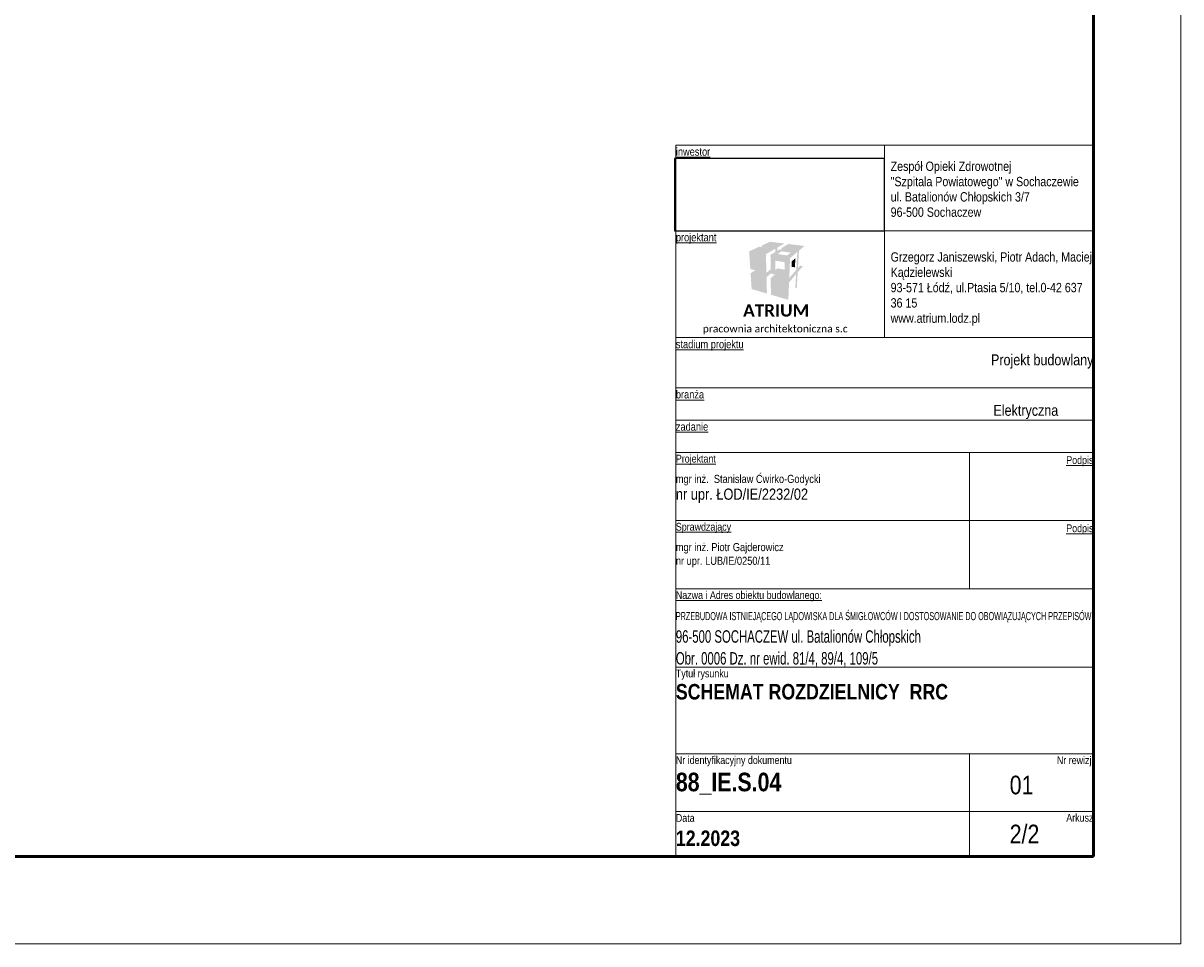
# Model space of a CAD drawing. Header units: millimetres. Extents: x 0 to 2755, y 0 to 2329.
# Tile 5 of 5: x 653 to 840, y 0 to 148. Entities that reach past the tile are written whole.
import ezdxf
from ezdxf.xclip import XClip

# ---------------------------------------------------------------- set-up
doc = ezdxf.new("R2010")
doc.units = ezdxf.units.MM
doc.header["$XCLIPFRAME"] = 2
doc.set_wipeout_variables(frame=1)
doc.linetypes.add('Wipeout_Contour', pattern=[1000, 0, -1000])
for name, color, linetype, lineweight in [('01', 7, 'Continuous', 13), ('0100', 7, 'Continuous', 13), ('Formatka', 7, 'Continuous', 50), ('JD_RAMKA', 7, 'Continuous', 5), ('Stron', 253, 'Continuous', 13)]:
    doc.layers.add(name, color=color, linetype=linetype, lineweight=lineweight)
doc.layers.add('820-G Rysunki Obrazki', color=7, linetype='Continuous')
doc.layers.add('logo szpitala_1_820-G Rysunki Obrazki', color=7, linetype='Continuous')
doc.styles.add('STYL_AUTOMATYCZNY_1', font='Arial Narrow.ttf')
doc.styles.add('STYL_AUTOMATYCZNY_3', font='txt')
doc.styles.add('STYL_AUTOMATYCZNY_4', font='Arial Narrow.ttf', dxfattribs={"width": 0.8})
doc.styles.add('STYL_AUTOMATYCZNY_5', font='Arial Narrow.ttf', dxfattribs={"width": 0.75})
doc.styles.add('STYL_AUTOMATYCZNY_6', font='txt')

# ---------------------------------------------------------------- blocks, each defined once
blk = doc.blocks.new('Rysunek_1_1', base_point=(159205.31, -16737.17))
at = {"color": 254, "linetype": 'Wipeout_Contour', "lineweight": 0, "ltscale": 640395.641388}
blk.add_wipeout([(159205.31, -16737.17), (159239.18, -16737.17), (159239.18, -16725.49), (159205.31, -16725.49)], dxfattribs=at).dxf.layer = 'logo szpitala_1_820-G Rysunki Obrazki'

msp = doc.modelspace()

# ---------------------------------------------------------------- hatches: boundary and pattern name
at = {"layer": '0100', "linetype": 'Continuous', "lineweight": 13}
for points in [[(772.04, 112.46), (770.38, 111.7), (773.09, 111.25), (774.58, 112.1)], [(774.93, 112.3), (776.07, 112.95), (773.73, 113.24), (772.44, 112.65)], [(772.44, 112.65), (772.44, 112.41), (774.58, 112.1), (774.58, 111.58), (774.93, 111.8), (774.93, 112.05), (774.93, 112.3)], [(779.31, 112.56), (776.7, 112.88), (775.59, 112.2), (775.59, 111.95), (778.15, 111.59), (777.99, 108.7), (778.25, 108.99), (778.42, 111.81)], [(770.38, 111.7), (770.57, 108.84), (773.16, 108.25), (773.09, 111.25)], [(777.77, 109.12), (777.83, 110.6), (777.26, 110.07), (777.22, 109.2)], [(770.61, 108.15), (773.18, 107.54), (773.86, 108.1), (773.85, 108.8), (773.16, 108.25), (771.36, 108.66)], [(773.86, 107.38), (773.89, 104.7), (776.7, 103.87), (776.82, 106.68), (777.95, 108.02), (777.83, 105.79), (778.06, 105.77), (778.21, 108.32), (779.06, 109.32), (778.59, 109.38), (778.25, 108.99), (777.99, 108.7), (777.71, 108.38), (777.46, 108.1), (776.85, 107.42), (774.53, 107.94)], [(770.61, 108.15), (770.78, 105.61), (773.25, 104.89), (773.18, 107.54)]]:
    msp.add_hatch(color=7, dxfattribs=at).paths.add_polyline_path(points)
h = msp.add_hatch(color=7, dxfattribs=at)
h.paths.add_polyline_path([(776.98, 110.6), (778.15, 111.59), (775.26, 112), (773.82, 111.12)])
h.paths.add_polyline_path([(774.98, 111.26), (775.64, 111.7), (777.1, 111.48), (776.5, 111.03)], flags=0)
h = msp.add_hatch(color=7, dxfattribs=at)
h.paths.add_polyline_path([(776.85, 107.42), (776.98, 110.6), (773.82, 111.12), (773.86, 108.1)])
h.paths.add_polyline_path([(774.58, 110.2), (776.13, 109.93), (776.11, 108.74), (774.95, 108.95), (774.58, 108.69)], flags=0)

# ---------------------------------------------------------------- linework, layer by layer
at = {"layer": '0100', "color": 7, "linetype": 'Continuous', "lineweight": 13, "flags": 128}
for points in [[(758.56, 128.83), (825.9, 128.83)], [(758.56, 97.78), (825.9, 97.78)], [(758.56, 89.67), (825.9, 89.67)], [(758.56, 84.47), (825.9, 84.47)], [(758.56, 79.27), (825.9, 79.27)], [(805.9, 68.27), (805.9, 79.27)], [(758.56, 68.27), (825.9, 68.27)], [(805.9, 57.27), (805.9, 68.27)], [(758.56, 57.27), (825.9, 57.27)], [(758.56, 44.63), (825.9, 44.63)], [(758.56, 30.63), (825.9, 30.63)], [(805.9, 14.1), (805.9, 30.63)], [(758.56, 21.33), (825.9, 21.33)]]:
    msp.add_lwpolyline(points, dxfattribs=at)
at = {"layer": 'Formatka'}
msp.add_lwpolyline([(825.9, 14.1), (434.1, 14.1), (434.1, 268.8), (825.9, 268.8)], close=True, dxfattribs=at)
at = {"layer": 'JD_RAMKA', "linetype": 'Continuous'}
msp.add_line((758.56, 128.83), (825.9, 128.83), dxfattribs=at)
at = {"layer": 'Stron'}
msp.add_lwpolyline([(420, 0), (840, 0), (840, 297), (420, 297)], close=True, dxfattribs=at)

# ---------------------------------------------------------------- texts
at = {"layer": '01', "color": 7, "linetype": 'Continuous', "lineweight": 13}
for s, insert, char_height, attachment_point, style in [('\\A1;{\\pql;\\fCalibri|b0|i0|c238|p0;\\W1.000000;pracownia architektoniczna\\fCalibri|b1|i0|c238|p0;\\W1.000000; \\fCalibri|b0|i0|c238|p0;\\W1.000000;s.c}', (762.89, 99.07), 1.2, 4, 'STYL_AUTOMATYCZNY_6'), ('\\A1;\\pxqr;{\\fArial Narrow|b0|i0|c238|p34;Projekt budowlany}', (825.9, 95.08), 1.7646, 3, 'STYL_AUTOMATYCZNY_1'), ('\\A1;\\pxql;{\\fArial Narrow|b0|i0|c238|p34;Elektryczna}', (809.78, 84.64), 1.7646, 7, 'STYL_AUTOMATYCZNY_1'), ('\\A1;{\\pqr;\\pt39.9934,55.1801;\\fArial Narrow|b0|i0|c238|p0;\\W1.000000;Nr \\fArial Narrow|b0|i0|c238|p0;\\W1.000000;rewizji}', (825.9, 30.24), 1.25, 3, 'STYL_AUTOMATYCZNY_1'), ('\\A1;\\pxql;{\\fArial Narrow|b0|i0|c238|p34;01}', (812.4, 27.12), 3, 1, 'STYL_AUTOMATYCZNY_1'), ('\\A1;\\pxql;{\\fArial Narrow|b0|i0|c238|p34;2/2}', (812.4, 19.22), 3, 1, 'STYL_AUTOMATYCZNY_1')]:
    msp.add_mtext(s, dxfattribs=dict(at, insert=insert, char_height=char_height, attachment_point=attachment_point, style=style))
at = {"layer": '01', "color": 7, "linetype": 'Continuous', "lineweight": 13, "char_height": 1.25, "style": 'STYL_AUTOMATYCZNY_1'}
for s, insert, attachment_point, line_spacing_factor in [('\\A1;\\pxql;{\\fArial Narrow|b0|i0|c238|p34;Tytuł rysunku\\P\\pt31.99072,44.1388;\\fArial Narrow|b1|i0|c238|p34;\\H2x;\\C1;SCHEMAT ROZDZIELNICY  RRC}', (758.56, 44.24), 1, 1.115681), ('\\A1;\\pxql,t31.99072,44.1388;{\\fArial Narrow|b0|i0|c238|p34;Nr identyfikacyjny dokumentu\\P\\fArial Narrow|b1|i0|c238|p34;\\H2.4x;\\C1;88_IE.S.04}', (758.56, 30.26), 1, 1.274047), ('\\A1;\\pxql;{\\fArial Narrow|b0|i0|c238|p34;Data\\P\\fArial Narrow|b1|i0|c238|p34;\\H2x;12.2023}', (758.56, 20.93), 1, 1.272223), ('\\A1;\\pxqr;{\\fArial Narrow|b0|i0|c238|p34;Arkusz}', (825.9, 20.96), 3, 1.270196)]:
    msp.add_mtext(s, dxfattribs=dict(at, insert=insert, attachment_point=attachment_point, line_spacing_factor=line_spacing_factor))
at = {"layer": '0100', "color": 7, "linetype": 'Continuous', "lineweight": 13, "attachment_point": 1, "style": 'STYL_AUTOMATYCZNY_1'}
for s, insert, char_height, line_spacing_factor in [('\\A1;\\pxql;{\\fArial Narrow|b0|i0|c238|p34;Zespół Opieki Zdrowotnej \\P"Szpitala Powiatowego" w Sochaczewie\\Pul. Batalionów Chłopskich 3/7 \\H1x;\\P96-500 Sochaczew}', (793.2, 126.17), 1.5, 0.986803), ('\\A1;\\pxql;{\\fArial Narrow|b0|i0|c238|p34;mgr inż.  Stanisław Ćwirko-Godycki\\P\\H1.38462x;nr upr. ŁOD/IE/2232/02}', (758.56, 75.64), 1.3, 1.018745), ('\\A1;{\\fArial Narrow|b0|i0|c238|p34;mgr inż. Piotr Gajderowicz\\Pnr upr. LUB/IE/0250/11}', (758.56, 64.64), 1.3, 1.018745)]:
    msp.add_mtext(s, dxfattribs=dict(at, insert=insert, char_height=char_height, line_spacing_factor=line_spacing_factor))
at = {"layer": '0100', "color": 7, "linetype": 'Continuous', "lineweight": 13, "insert": (793.2, 111.54), "char_height": 1.5, "width": 32.7023, "attachment_point": 1, "line_spacing_factor": 0.987308, "style": 'STYL_AUTOMATYCZNY_1'}
msp.add_mtext('\\A1;{\\pql;\\fArial Narrow|b0|i0|c238|p0;\\W1.000000;Grzegorz Janiszewski, Piotr Adach, Maciej Kądzielewski\\P\\pql;\\fArial Narrow|b0|i0|c238|p0;\\W1.000000;93-571 Łódź, ul.Ptasia 5/10, tel.0-42 637 36 15\\P\\pql;\\fArial Narrow|b0|i0|c238|p0;\\W1.000000;www.atrium.lodz.pl }', dxfattribs=at)
at = {"layer": '0100', "color": 7, "linetype": 'Continuous', "lineweight": 13}
for s, insert, char_height, attachment_point, style in [('\\A1;{\\pql;\\fCalibri|b1|i0|c238|p0;\\W1.000000;ATRIUM}', (769.41, 102.16), 2, 4, 'STYL_AUTOMATYCZNY_3'), ('\\A1;{\\pql;\\fArial Narrow|b0|i0|c238|p0;\\L\\W1.000000;\\Lstadium projektu}', (758.56, 97.37), 1.3, 1, 'STYL_AUTOMATYCZNY_1'), ('\\A1;{\\pql;\\fArial Narrow|b0|i0|c238|p0;\\L\\W1.000000;\\Lbranża}', (758.56, 89.27), 1.3, 1, 'STYL_AUTOMATYCZNY_1'), ('\\A1;{\\pql;\\fArial Narrow|b0|i0|c238|p0;\\L\\W1.000000;\\Lzadanie}', (758.56, 84.07), 1.3, 1, 'STYL_AUTOMATYCZNY_1'), ('\\A1;{\\pql;\\fArial Narrow|b0|i0|c238|p0;\\L\\W1.000000;\\LProjektant}', (758.56, 78.88), 1.25, 1, 'STYL_AUTOMATYCZNY_1'), ('\\A1;{\\pqr;\\fArial Narrow|b0|i0|c238|p0;\\L\\W1.000000;\\LPodpis}', (825.9, 77.84), 1.25, 6, 'STYL_AUTOMATYCZNY_1'), ('\\A1;{\\pql;\\fArial Narrow|b0|i0|c238|p0;\\L\\W1.000000;\\LSprawdzający}', (758.56, 67.9), 1.25, 1, 'STYL_AUTOMATYCZNY_1'), ('\\A1;{\\pqr;\\fArial Narrow|b0|i0|c238|p0;\\L\\W1.000000;\\LPodpis}', (825.9, 66.84), 1.25, 6, 'STYL_AUTOMATYCZNY_1'), ('\\A1;{\\pql;\\fArial Narrow|b0|i0|c238|p0;\\L\\W1.000000;\\LNazwa i Adres obiektu budowlanego:}', (758.56, 56.88), 1.25, 1, 'STYL_AUTOMATYCZNY_1'), ('\\A1;\\pxql;{\\fArial Narrow|b0|i0|c238|p34;PRZEBUDOWA ISTNIEJĄCEGO LĄDOWISKA DLA ŚMIGŁOWCÓW I DOSTOSOWANIE DO OBOWIĄZUJĄCYCH PRZEPISÓW}', (758.56, 51.83), 1.3, 7, 'STYL_AUTOMATYCZNY_5'), ('\\A1;\\pxql;{\\fArial Narrow|b0|i0|c238|p34;96-500 SOCHACZEW ul. Batalionów Chłopskich}', (758.56, 47.97), 2, 7, 'STYL_AUTOMATYCZNY_4'), ('\\A1;\\pxql;{\\fArial Narrow|b0|i0|c238|p34;Obr. 0006 Dz. nr ewid. 81/4, 89/4, 109/5}', (758.56, 44.68), 2, 7, 'STYL_AUTOMATYCZNY_4')]:
    msp.add_mtext(s, dxfattribs=dict(at, insert=insert, char_height=char_height, attachment_point=attachment_point, style=style))

# ---------------------------------------------------------------- next in the draw order: block references
at = {"layer": '820-G Rysunki Obrazki', "color": 54, "linetype": 'Continuous', "lineweight": 25, "true_color": 0xa4a400}
ref = msp.add_blockref('Rysunek_1_1', (758.36, 115.01), dxfattribs=at)
XClip(ref).set_block_clipping_path([(159205.3126707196, -16737.1693301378), (159239.1793373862, -16725.4923856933)])

# ---------------------------------------------------------------- next in the draw order: linework, layer by layer
at = {"layer": '0100', "color": 7, "linetype": 'Continuous', "lineweight": 13, "flags": 128}
for points in [[(792.23, 97.78), (792.23, 128.83)], [(758.56, 115.01), (825.9, 115.01)]]:
    msp.add_lwpolyline(points, dxfattribs=at)
at = {"layer": 'JD_RAMKA', "linetype": 'Continuous'}
msp.add_line((758.56, 14.1), (758.56, 128.83), dxfattribs=at)

# ---------------------------------------------------------------- next in the draw order: texts
at = {"layer": '0100', "color": 7, "linetype": 'Continuous', "lineweight": 13, "char_height": 1.3, "attachment_point": 1, "style": 'STYL_AUTOMATYCZNY_1'}
for s, insert in [('\\A1;{\\pql;\\fArial Narrow|b0|i0|c238|p0;\\L\\W1.000000;\\Linwestor}', (758.56, 128.42)), ('\\A1;{\\pql;\\fArial Narrow|b0|i0|c238|p0;\\L\\W1.000000;\\Lprojektant}', (758.56, 114.61))]:
    msp.add_mtext(s, dxfattribs=dict(at, insert=insert))

doc.saveas('drawing.dxf')
